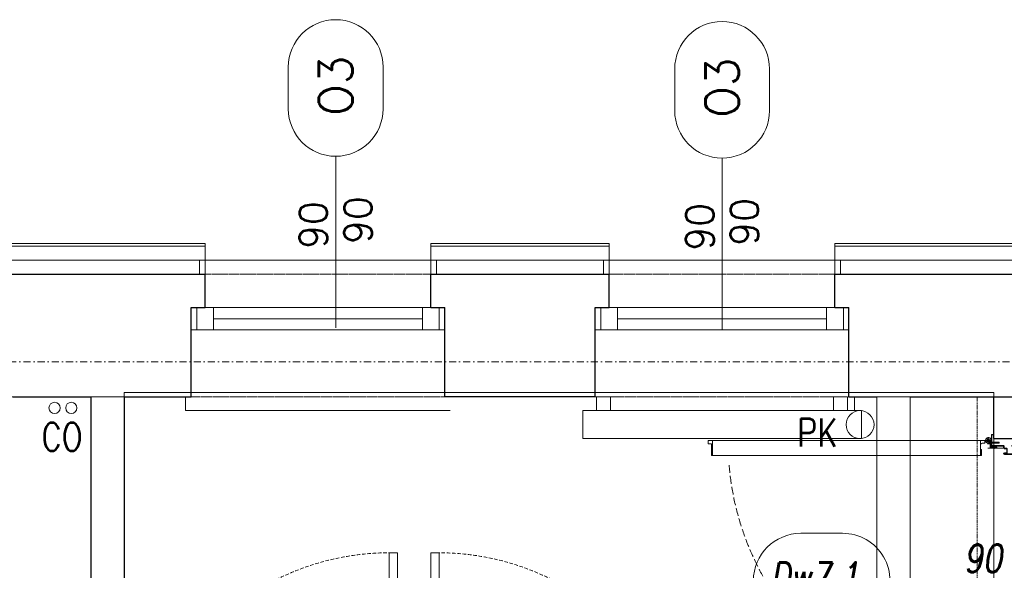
# Model space of a CAD drawing. Header units: millimetres. Extents: x -1893473 to 1546619, y -568027 to 942944.
# Tile 110 of 256: x 151522 to 155054, y -462487 to -460511. Entities that reach past the tile are written whole.
import ezdxf
from ezdxf.enums import TextEntityAlignment as Align

# ---------------------------------------------------------------- set-up
doc = ezdxf.new("R2010")
doc.units = ezdxf.units.MM
doc.header["$LTSCALE"] = 0.2
for name, pattern in [('CENTER', [0.6, 0.375, -0.075, 0.075, -0.075]), ('DASHDOT', [25.4, 12.7, -6.35, 0, -6.35]), ('HIDDEN', [9.525, 6.35, -3.175]), ('Hidden Line', [391.222223, 282.222223, -109]), ('HIDDEN2', [4.7625, 3.175, -1.5875])]:
    doc.linetypes.add(name, pattern=pattern)
doc.layers.get('0').update_dxf_attribs({"lineweight": 0})
for name, color, linetype, lineweight in [('!! 0_ Istn-okna', 6, 'Continuous', 13), ('!! 0_ Istn-sciany', 7, 'Continuous', 30), ('!! 0_ Istn-widok', 1, 'Continuous', 15), ('!! 0_Istn-armatura', 6, 'Continuous', 9), ('!! 0_Istn-cienka', 4, 'Continuous', 9), ('!! 0_Opis_okna', 8, 'Continuous', 15), ('!! 0_Opis_pom', 9, 'Continuous', 13), ('!! 0_Osie', 1, 'DASHDOT', 13), ('!! 1_ tynk zewn  - nowy', 21, 'Continuous', 20), ('!! 1_OPIS POM NOWE', 140, 'Continuous', 5), ('!! 2_ remont Ocieplenie', 4, 'ZIGZAG', 5), ('!! 2_Drzwi - nowe remont', 33, 'Continuous', 9), ('!! 2_drzwi opis', 151, 'Continuous', 9), ('!! 2_proj ściany remont', 63, 'Continuous', 30), ('!! wymiary osi', 250, 'Continuous', 9), ('P-Opis nadproża', 150, 'Continuous', 9), ('P-Osie', 1, 'DASHDOT', 18)]:
    doc.layers.add(name, color=color, linetype=linetype, lineweight=lineweight)
doc.layers.add('!! 0_Istn-grzejniki', color=7, linetype='Continuous', lineweight=0, plot=False)
doc.layers.add('Powierzchnia', color=140, linetype='Continuous', lineweight=5, plot=False)
doc.layers.add('!! 2_WYBURZENIA DO REMONTU', color=7, linetype='Continuous', lineweight=0, true_color=0x4d4d4d, plot=False)
doc.styles.add('50', font='ROMANS.shx', dxfattribs={"width": 0.8, "height": 10})
doc.styles.add('ARCHETYP', font='romans.shx', dxfattribs={"height": 15})
doc.styles.add('ARIAL', font='tahoma.ttf')
doc.styles.add('TXT', font='simplex.shx')
doc.linetypes.add('ZIGZAG', pattern='A,0.00254,-5.08,[131,ltypeshp.shx,S=5.08,R=0,X=-5.08,Y=0],-10.16,[131,ltypeshp.shx,S=5.08,R=180,X=5.08,Y=0],-5.08', length=20.32254)
doc.dimstyles.new('DIM50', dxfattribs={"dimscale": 5, "dimtxt": 2.5, "dimasz": 1.5, "dimexe": 0, "dimexo": 0, "dimgap": 0.5, "dimtad": 1, "dimdec": 4, "dimrnd": 0.5, "dimdsep": 46, "dimtxsty": 'TXT', "dimblk1": 'TICK1', "dimblk2": 'TICK1', "dimsah": 1, "dimcen": 0, "dimse1": 1, "dimse2": 1, "dimclrd": 1, "dimclre": 7, "dimclrt": 9, "dimadec": 0, "dimazin": 0, "dimtfac": 1, "dimtdec": 4, "dimtmove": 2, "dimatfit": 3, "dimldrblk": 'TICK1', "dimfxl": 1, "dimtolj": 1, "dimarcsym": 0})

# ---------------------------------------------------------------- blocks, each defined once
blk = doc.blocks.new('zaw-dr-90-p')
at = {"color": 2, "linetype": 'CENTER', "ltscale": 0.2}
for p, q in [((12, 0), (-12, 0)), ((0, 12), (0, -12)), ((24.5, 24), (31, 24)), ((24.5, 19), (31, 19))]:
    blk.add_line(p, q, dxfattribs=at)
at = {"ltscale": 0.2}
for p, q in [((10, 12), (6.5, 12)), ((10, 0), (10, 6.5))]:
    blk.add_line(p, q, dxfattribs=at)
blk.add_lwpolyline([(10, 10), (10, 39), (6.5, 39), (6.5, 10)], dxfattribs=at)
blk.add_lwpolyline([(0, 6.5), (23.5, 6.5, 0.414214), (28, 11), (28, 31), (24.5, 31), (24.5, 11, -0.414214), (23.5, 10), (0, 10, 4.561698), (7.6, 6.5), (4.9, 4.2)], format="xyb", dxfattribs=at)
blk.add_lwpolyline([(-0.2, -0.2), (-2.5, -0.2), (-2.5, 0.2), (-0.2, 0.2), (-0.2, 2.5), (0.2, 2.5), (0.2, 0.2), (2.8, 0.2), (2.8, -0.2), (0.2, -0.2), (0.2, -2.8), (-0.2, -2.8)], close=True)
blk.add_circle((0, 0), 6.5, dxfattribs=at)
blk = doc.blocks.new('drzwi 90- sc 12')
for p, q in [((-13616.12, 20410.26), (-13616.12, 20411.46)), ((-13616.12, 20411.46), (-13615.02, 20411.46)), ((-13614.92, 20411.36), (-13614.92, 20313.77)), ((-13620.32, 20410.16), (-13620.32, 20313.77)), ((-13614.92, 20409.86), (-13620.32, 20409.86)), ((-13616.12, 20410.26), (-13620.22, 20410.26)), ((-13616.12, 20410.26), (-13620, 20410.26)), ((-13618.17, 20410.26), (-13616.22, 20410.26)), ((-13618.17, 20410.26), (-13616.22, 20410.26)), ((-13620.32, 20313.47), (-13620.32, 20317.97)), ((-13614.92, 20312.27), (-13614.92, 20317.97)), ((-13614.92, 20313.77), (-13620.32, 20313.77)), ((-13618.22, 20313.37), (-13620.22, 20313.37)), ((-13618.22, 20313.67), (-13618.22, 20313.37)), ((-13618.22, 20313.67), (-13616.42, 20313.67)), ((-13615.92, 20313.17), (-13615.92, 20312.17)), ((-13615.92, 20312.17), (-13615.02, 20312.17)), ((-13715.57, 20308.32), (-13715.57, 20308.56)), ((-13715.57, 20307.69), (-13715.57, 20308.56)), ((-13715.57, 20307.82), (-13715.57, 20308.56)), ((-13617.77, 20311.12), (-13617.77, 20305.72)), ((-13617.77, 20311.12), (-13617.77, 20305.72)), ((-13616.17, 20309.92), (-13617.37, 20309.92)), ((-13616.17, 20309.92), (-13616.17, 20311.02)), ((-13715.57, 20307.72), (-13715.37, 20307.72)), ((-13715.77, 20301.96), (-13716.27, 20301.96)), ((-13616.77, 20301.96), (-13616.27, 20301.96))]:
    blk.add_line(p, q)
for points in [[(-13665.27, 20284.96), (-13665.27, 20325.83)], [(-13615.57, 20309.64), (-13615.32, 20309.64), (-13615.32, 20309.82), (-13616.32, 20309.82), (-13616.32, 20309.64), (-13615.92, 20309.64)]]:
    blk.add_lwpolyline(points)
at = {"lineweight": 30}
for points in [[(-13716.27, 20308.92), (-13721.27, 20308.92)], [(-13716.27, 20308.92), (-13716.27, 20296.92)], [(-13614.27, 20308.92), (-13609.27, 20308.92)], [(-13614.27, 20308.92), (-13614.27, 20296.92)]]:
    blk.add_lwpolyline(points, dxfattribs=at)
at = {"ltscale": 0.2}
for points in [[(-13715.57, 20307.51), (-13715.57, 20309.48, 0.414214), (-13715.91, 20309.82), (-13719.43, 20309.82, 0.414214), (-13719.77, 20309.48), (-13719.77, 20308.92), (-13719.59, 20308.92), (-13719.59, 20309.48, -0.414214), (-13719.43, 20309.64), (-13716.97, 20309.64)], [(-13716.97, 20309.64), (-13715.91, 20309.64, -0.414214), (-13715.75, 20309.48), (-13715.75, 20307.51)], [(-13615.92, 20309.64), (-13616.63, 20309.64, 0.414214), (-13616.79, 20309.48), (-13616.79, 20305.58, -0.414214), (-13617.13, 20305.24), (-13617.58, 20305.24, 0.414214), (-13617.74, 20305.08), (-13617.74, 20304.48, -0.414214), (-13618.08, 20304.14), (-13619.26, 20304.14, -0.414214), (-13619.6, 20304.48), (-13619.6, 20305.15, 1), (-13619.79, 20305.15), (-13619.79, 20301.96, 0.414214), (-13619.63, 20301.8), (-13617.11, 20301.8, 0.414214), (-13616.95, 20301.96), (-13616.95, 20302.52), (-13616.77, 20302.52), (-13616.77, 20301.96, -0.414214), (-13617.11, 20301.62), (-13619.63, 20301.62, -0.414214), (-13619.97, 20301.96), (-13619.97, 20305.15, -1), (-13619.42, 20305.15), (-13619.42, 20304.48, 0.414214), (-13619.26, 20304.32), (-13618.08, 20304.32, 0.414214), (-13617.92, 20304.48), (-13617.92, 20305.08, -0.414214), (-13617.58, 20305.42), (-13617.13, 20305.42, 0.414214), (-13616.97, 20305.58), (-13616.97, 20309.48, -0.414214), (-13616.63, 20309.82), (-13613.11, 20309.82, -0.414214), (-13612.77, 20309.48), (-13612.77, 20308.92), (-13612.95, 20308.92), (-13612.95, 20309.48, 0.414214), (-13613.11, 20309.64), (-13615.57, 20309.64)], [(-13715.75, 20307.76), (-13715.75, 20305.58, 0.414214), (-13715.41, 20305.24), (-13714.96, 20305.24, -0.414214), (-13714.8, 20305.08), (-13714.8, 20304.48, 0.414214), (-13714.46, 20304.14), (-13713.28, 20304.14, 0.414214), (-13712.94, 20304.48), (-13712.94, 20305.15, -1), (-13712.75, 20305.15), (-13712.75, 20301.96, -0.414214), (-13712.91, 20301.8), (-13715.43, 20301.8, -0.414214), (-13715.59, 20301.96), (-13715.59, 20302.52), (-13715.77, 20302.52), (-13715.77, 20301.96, 0.414214), (-13715.43, 20301.62), (-13712.91, 20301.62, 0.414214), (-13712.57, 20301.96), (-13712.57, 20305.15, 1), (-13713.12, 20305.15), (-13713.12, 20304.48, -0.414214), (-13713.28, 20304.32), (-13714.46, 20304.32, -0.414214), (-13714.62, 20304.48), (-13714.62, 20305.08, 0.414214), (-13714.96, 20305.42), (-13715.41, 20305.42, -0.414214), (-13715.57, 20305.58), (-13715.57, 20307.64)]]:
    blk.add_lwpolyline(points, format="xyb", dxfattribs=at)
blk.add_lwpolyline([(-13616.79, 20308.82), (-13616.97, 20308.82), (-13616.97, 20307.42), (-13616.79, 20307.42)], close=True)
for centre, radius, start, end in [((-13615.02, 20411.36), 0.1, 0, 90), ((-13620.22, 20410.16), 0.1, 90, 180), ((-13620.22, 20313.47), 0.1, 180, 270), ((-13616.42, 20313.17), 0.5, 0, 90), ((-13615.02, 20312.27), 0.1, 270, 0), ((-13616.27, 20311.02), 0.1, 0, 90)]:
    blk.add_arc(centre, radius, start, end)
at = {"linetype": 'Hidden Line', "lineweight": 9, "ltscale": 0.05}
blk.add_arc((-13615.5, 20305.14), 99.12, 94.8005, 177.6944, dxfattribs=at)
at = {"xscale": 0.09999999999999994, "yscale": 0.09999999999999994, "zscale": 0.09999999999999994, "rotation": 180.0000000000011}
blk.add_blockref('zaw-dr-90-p', (-13614.92, 20310.92), dxfattribs=at)
blk = doc.blocks.new('1_ok-opis')
blk.add_line((0, 111.61), (0, 50))
for points in [[(-17, 128.61), (-17, 143.61)], [(17, 128.61), (17, 143.61)]]:
    blk.add_lwpolyline(points)
for centre, start, end in [((0, 143.61), 0, 180), ((0, 128.61), 180, 0)]:
    blk.add_arc(centre, 17, start, end)
at = {"style": 'ARCHETYP'}
for tag, height, rotation, p in [('NR', 12, 90, (0, 136.9)), ('NR', 12, 270, (0, 136.9)), ('SZEROKOŚĆ', 10, 90, (-8, 78.29)), ('SZEROKOŚĆ', 10, 270, (8, 78.29)), ('WYSOKOŚĆ', 10, 270, (-8, 78.29)), ('WYSOKOŚĆ', 10, 90, (8, 78.29))]:
    blk.add_attdef(tag, text='', height=height, rotation=rotation, dxfattribs=at).set_placement(p, align=Align.MIDDLE)
blk = doc.blocks.new('drzwi giszet')
blk.add_lwpolyline([(68617.39, -194499.27), (68617.39, -194409.27), (68620.39, -194409.27), (68620.39, -194499.27)], close=True)
blk.add_lwpolyline([(68572.43, -194476.09), (68572.43, -194526.09)])
at = {"linetype": 'HIDDEN'}
blk.add_arc((68617.39, -194499.27), 90, 88.0898, 180, dxfattribs=at)
blk = doc.blocks.new('BLOK OSI')
at = {"layer": 'P-Osie'}
blk.add_lwpolyline([(48639.33, -194402.09), (55424.28, -194402.09)], dxfattribs=at)
blk = doc.blocks.new('TICK1')
at = {"color": 2}
blk.add_line((-1, -1), (1, 1), dxfattribs=at)
at = {"color": 0}
for p, q in [((0, 0), (-1, 0)), ((0, -1.4), (0, 1.4))]:
    blk.add_line(p, q, dxfattribs=at)
blk = doc.blocks.new('*D1069')
at = {"layer": '!! wymiary osi', "color": 1, "lineweight": -2, "transparency": 16777216}
blk.add_line((277197.2, -461900.1), (280002.2, -461900.1), dxfattribs=at)
at = {"layer": 'DEFPOINTS', "color": 0, "transparency": 16777216}
for p in [(280009.7, -461900.1), (277189.7, -467763.7), (280009.7, -467763.7)]:
    blk.add_point(p, dxfattribs=at)
at = {"layer": '!! wymiary osi', "color": 1, "lineweight": -2, "transparency": 16777216, "xscale": 7.5, "yscale": 7.5, "zscale": 7.5, "rotation": 180}
blk.add_blockref('TICK1', (277189.7, -461900.1), dxfattribs=at)
at = {"layer": '!! wymiary osi', "color": 1, "lineweight": -2, "transparency": 16777216, "xscale": 7.5, "yscale": 7.5, "zscale": 7.5}
blk.add_blockref('TICK1', (280009.7, -461900.1), dxfattribs=at)
at = {"layer": '!! wymiary osi', "color": 9, "transparency": 16777216, "insert": (278599.7, -461891.3), "char_height": 12.5, "attachment_point": 5, "style": 'TXT'}
blk.add_mtext('\\A1;2820', dxfattribs=at)
blk = doc.blocks.new('*D1070')
at = {"layer": '!! wymiary osi', "color": 1, "lineweight": -2, "transparency": 16777216}
blk.add_line((280017.2, -461900.1), (280122.2, -461900.1), dxfattribs=at)
at = {"layer": 'DEFPOINTS', "color": 0, "transparency": 16777216}
for p in [(280129.7, -461900.1), (280009.7, -467763.7), (280129.7, -467763.7)]:
    blk.add_point(p, dxfattribs=at)
at = {"layer": '!! wymiary osi', "color": 1, "lineweight": -2, "transparency": 16777216, "xscale": 7.5, "yscale": 7.5, "zscale": 7.5, "rotation": 180}
blk.add_blockref('TICK1', (280009.7, -461900.1), dxfattribs=at)
at = {"layer": '!! wymiary osi', "color": 1, "lineweight": -2, "transparency": 16777216, "xscale": 7.5, "yscale": 7.5, "zscale": 7.5}
blk.add_blockref('TICK1', (280129.7, -461900.1), dxfattribs=at)
at = {"layer": '!! wymiary osi', "color": 9, "transparency": 16777216, "insert": (280069.7, -461891.3), "char_height": 12.5, "attachment_point": 5, "style": 'TXT'}
blk.add_mtext('\\A1;120', dxfattribs=at)
blk = doc.blocks.new('*D1071')
at = {"layer": '!! wymiary osi', "color": 1, "lineweight": -2, "transparency": 16777216}
blk.add_line((280137.2, -461900.1), (283242.2, -461900.1), dxfattribs=at)
at = {"layer": 'DEFPOINTS', "color": 0, "transparency": 16777216}
for p in [(283249.7, -461900.1), (280129.7, -467763.7), (283249.7, -467763.7)]:
    blk.add_point(p, dxfattribs=at)
at = {"layer": '!! wymiary osi', "color": 1, "lineweight": -2, "transparency": 16777216, "xscale": 7.5, "yscale": 7.5, "zscale": 7.5, "rotation": 180}
blk.add_blockref('TICK1', (280129.7, -461900.1), dxfattribs=at)
at = {"layer": '!! wymiary osi', "color": 1, "lineweight": -2, "transparency": 16777216, "xscale": 7.5, "yscale": 7.5, "zscale": 7.5}
blk.add_blockref('TICK1', (283249.7, -461900.1), dxfattribs=at)
at = {"layer": '!! wymiary osi', "color": 9, "transparency": 16777216, "insert": (281689.7, -461891.3), "char_height": 12.5, "attachment_point": 5, "style": 'TXT'}
blk.add_mtext('\\A1;3120', dxfattribs=at)
blk = doc.blocks.new('*D1072')
at = {"layer": '!! wymiary osi', "color": 1, "lineweight": -2, "transparency": 16777216}
blk.add_line((283257.2, -461900.1), (283362.2, -461900.1), dxfattribs=at)
at = {"layer": 'DEFPOINTS', "color": 0, "transparency": 16777216}
for p in [(283369.7, -461900.1), (283249.7, -467763.7), (283369.7, -467763.7)]:
    blk.add_point(p, dxfattribs=at)
at = {"layer": '!! wymiary osi', "color": 1, "lineweight": -2, "transparency": 16777216, "xscale": 7.5, "yscale": 7.5, "zscale": 7.5, "rotation": 180}
blk.add_blockref('TICK1', (283249.7, -461900.1), dxfattribs=at)
at = {"layer": '!! wymiary osi', "color": 1, "lineweight": -2, "transparency": 16777216, "xscale": 7.5, "yscale": 7.5, "zscale": 7.5}
blk.add_blockref('TICK1', (283369.7, -461900.1), dxfattribs=at)
at = {"layer": '!! wymiary osi', "color": 9, "transparency": 16777216, "insert": (283309.7, -461891.3), "char_height": 12.5, "attachment_point": 5, "style": 'TXT'}
blk.add_mtext('\\A1;120', dxfattribs=at)
blk = doc.blocks.new('A$C2EB40A8D')
at = {"layer": '!! 0_ Istn-okna'}
for points in [[(-11531.12989, 32857.51397), (-10621.12989, 32857.51397)], [(-10081.12989, 32857.51397), (-9171.12989, 32857.51397)], [(-11451.12989, 32817.51397), (-10701.12989, 32817.51397)], [(-10001.12989, 32817.51397), (-9251.12989, 32817.51397)], [(-11531.12989, 32777.51397), (-10621.12989, 32777.51397)], [(-10081.12989, 32777.51397), (-9171.12989, 32777.51397)]]:
    blk.add_lwpolyline(points, dxfattribs=at)
for points in [[(-11511.12989, 32857.51397), (-11451.12989, 32857.51397), (-11451.12989, 32777.51397), (-11511.12989, 32777.51397)], [(-10701.12989, 32857.51397), (-10641.12989, 32857.51397), (-10641.12989, 32777.51397), (-10701.12989, 32777.51397)], [(-10061.12989, 32857.51397), (-10001.12989, 32857.51397), (-10001.12989, 32777.51397), (-10061.12989, 32777.51397)], [(-9251.12989, 32857.51397), (-9191.12989, 32857.51397), (-9191.12989, 32777.51397), (-9251.12989, 32777.51397)]]:
    blk.add_lwpolyline(points, close=True, dxfattribs=at)
at = {"layer": '!! 0_ Istn-sciany'}
for points in [[(-12221.12989, 32977.51397), (-11481.12989, 32977.51397)], [(-11481.12989, 32857.51397), (-11481.12989, 32977.51397)], [(-10671.12989, 32977.51397), (-10031.12989, 32977.51397)], [(-10671.12989, 32857.51397), (-10671.12989, 32977.51397)], [(-10031.12989, 32857.51397), (-10031.12989, 32977.51397)], [(-9221.12989, 32977.51397), (-8481.12989, 32977.51397)], [(-9221.12989, 32857.51397), (-9221.12989, 32977.51397)], [(-11531.12989, 32857.51397), (-11481.12989, 32857.51397)], [(-11531.12989, 32537.51397), (-11531.12989, 32857.51397)], [(-10671.12989, 32857.51397), (-10621.12989, 32857.51397)], [(-10621.12989, 32537.51397), (-10621.12989, 32857.51397)], [(-10081.12989, 32857.51397), (-10031.12989, 32857.51397)], [(-10081.12989, 32537.51397), (-10081.12989, 32857.51397)], [(-9221.12989, 32857.51397), (-9171.12989, 32857.51397)], [(-9171.12989, 32537.51397), (-9171.12989, 32857.51397)], [(-12171.12989, 32537.51397), (-11891.12989, 32537.51397)], [(-11891.12989, 32537.51397), (-11891.12989, 29657.51397)], [(-11771.12989, 32537.51397), (-11531.12989, 32537.51397)], [(-11771.12989, 32537.51397), (-11771.12989, 29657.51397)], [(-10081.12989, 32537.51397), (-10621.12989, 32537.51397)], [(-9171.12989, 32537.51397), (-9071.12989, 32537.51397)], [(-8951.12989, 32537.51397), (-8531.12989, 32537.51397)]]:
    blk.add_lwpolyline(points, dxfattribs=at)
at = {"layer": '!! 0_ Istn-widok', "linetype": 'HIDDEN', "ltscale": 3}
blk.add_line((-8711.06394, 32537.51397), (-8711.06394, 26787.51397), dxfattribs=at)
at = {"layer": '!! 0_ Istn-widok'}
for points in [[(-10651.12989, 33027.51397), (-11501.12989, 33027.51397)], [(-11501.12989, 32977.51397), (-11501.12989, 33027.51397)], [(-10651.12989, 32977.51397), (-10651.12989, 33027.51397)], [(-9201.12989, 33027.51397), (-10051.12989, 33027.51397)], [(-10051.12989, 32977.51397), (-10051.12989, 33027.51397)], [(-9201.12989, 32977.51397), (-9201.12989, 33027.51397)], [(-11771.12989, 32537.51397), (-11891.12989, 32537.51397)], [(-11551.12989, 32537.51397), (-11551.12989, 32487.51397)], [(-9151.12989, 32537.51397), (-9151.12989, 32487.51397)], [(-8951.12989, 32537.51397), (-9071.12989, 32537.51397)], [(-11551.12989, 32487.51397), (-10601.12989, 32487.51397)], [(-10101.12989, 32487.51397), (-9151.12989, 32487.51397)]]:
    blk.add_lwpolyline(points, dxfattribs=at)
at = {"layer": '!! 0_Istn-armatura'}
for centre, radius in [((-12021.12989, 32497.51397), 20), ((-11961.12989, 32497.51397), 20), ((-9131.12989, 32437.51397), 50)]:
    blk.add_circle(centre, radius, dxfattribs=at)
at = {"layer": '!! 0_Istn-cienka', "linetype": 'HIDDEN', "ltscale": 2}
for points in [[(-10671.12989, 32977.51397), (-11481.12989, 32977.51397)], [(-9221.12989, 32977.51397), (-10031.12989, 32977.51397)], [(-11531.12989, 32537.51397), (-10621.12989, 32537.51397)], [(-10081.12989, 32537.51397), (-9171.12989, 32537.51397)]]:
    blk.add_lwpolyline(points, dxfattribs=at)
at = {"layer": '!! 0_Istn-grzejniki'}
blk.add_lwpolyline([(-9176.12989, 32537.51397), (-9176.12989, 32487.51397), (-9126.12989, 32487.51397), (-9126.12989, 32387.51397), (-10126.12989, 32387.51397), (-10126.12989, 32487.51397), (-10076.12989, 32487.51397), (-10076.12989, 32537.51397), (-10026.12989, 32537.51397), (-10026.12989, 32487.51397), (-9226.12989, 32487.51397), (-9226.12989, 32537.51397)], close=True, dxfattribs=at)
at = {"layer": '!! 1_ tynk zewn  - nowy'}
for points in [[(-12221.12989, 33087.51397), (-11481.12989, 33087.51397)], [(-12221.12989, 33077.51397), (-11481.12989, 33077.51397)], [(-11481.12989, 32977.51397), (-11481.12989, 33087.51397)], [(-10671.12989, 33087.51397), (-10031.12989, 33087.51397)], [(-10671.12989, 32977.51397), (-10671.12989, 33087.51397)], [(-10671.12989, 33077.51397), (-10031.12989, 33077.51397)], [(-10031.12989, 32977.51397), (-10031.12989, 33087.51397)], [(-9221.12989, 33087.51397), (-8481.12989, 33087.51397)], [(-9221.12989, 32977.51397), (-9221.12989, 33087.51397)], [(-9221.12989, 33077.51397), (-8481.12989, 33077.51397)]]:
    blk.add_lwpolyline(points, dxfattribs=at)
at = {"layer": '!! 2_ remont Ocieplenie', "linetype": 'ZIGZAG', "ltscale": 0.75}
for points in [[(-12221.12989, 33027.51397), (-11481.12989, 33027.51397)], [(-10671.12989, 33027.51397), (-10031.12989, 33027.51397)], [(-9221.12989, 33027.51397), (-8481.12989, 33027.51397)]]:
    blk.add_lwpolyline(points, dxfattribs=at)
at = {"layer": '!! 2_proj ściany remont'}
for points in [[(-8651.12989, 32387.51397), (-8651.12989, 32537.51397)], [(-8651.12989, 32387.51397), (-8531.12989, 32387.51397)]]:
    blk.add_lwpolyline(points, dxfattribs=at)
at = {"layer": '!! 2_WYBURZENIA DO REMONTU', "linetype": 'HIDDEN2', "ltscale": 3}
for points in [[(-9071.12989, 32537.51397), (-9071.12989, 30317.51397)], [(-8951.12989, 32537.51397), (-8951.12989, 30257.51397)]]:
    blk.add_lwpolyline(points, dxfattribs=at)
at = {"layer": 'Powierzchnia'}
for points in [[(-14711.12989, 29657.51397), (-11891.12989, 29657.51397), (-11891.12989, 32537.51397), (-14711.12989, 32537.51397)], [(-11771.12989, 29872.91225), (-9741.12989, 29872.91225), (-9741.12989, 30502.91225), (-8651.12989, 30502.91225), (-8651.12989, 32552.91225), (-11771.12989, 32552.91225)]]:
    blk.add_lwpolyline(points, close=True, dxfattribs=at)
at = {"layer": '!! 0_Opis_okna'}
ref = blk.add_blockref('1_ok-opis', (-11012.45496, 32284.11767), dxfattribs=dict(at, xscale=10, yscale=10, zscale=10))
ref.add_attrib('WYSOKOŚĆ', '90', dxfattribs={"layer": '0', "height": 100, "rotation": 90, "style": 'ARCHETYP'}).set_placement((-10932.45496, 33171.32176), align=Align.MIDDLE)
ref.add_attrib('SZEROKOŚĆ', '90', dxfattribs={"layer": '0', "height": 100, "rotation": 90, "style": 'ARCHETYP'}).set_placement((-11092.45496, 33153.58722), align=Align.MIDDLE)
ref.add_attrib('NR', 'O3', dxfattribs={"layer": '0', "height": 120, "rotation": 90, "style": 'ARCHETYP'}).set_placement((-11012.45496, 33653.13213), align=Align.MIDDLE)
ref = blk.add_blockref('1_ok-opis', (-9626.12989, 32277.51397), dxfattribs=dict(at, xscale=10, yscale=10, zscale=10))
ref.add_attrib('WYSOKOŚĆ', '90', dxfattribs={"layer": '0', "height": 100, "rotation": 90, "style": 'ARCHETYP'}).set_placement((-9546.12989, 33164.71806), align=Align.MIDDLE)
ref.add_attrib('SZEROKOŚĆ', '90', dxfattribs={"layer": '0', "height": 100, "rotation": 90, "style": 'ARCHETYP'}).set_placement((-9706.12989, 33146.98351), align=Align.MIDDLE)
ref.add_attrib('NR', 'O3', dxfattribs={"layer": '0', "height": 120, "rotation": 90, "style": 'ARCHETYP'}).set_placement((-9626.12989, 33646.52842), align=Align.MIDDLE)
at = {"layer": '!! 0_Osie', "xscale": 10, "yscale": 10, "zscale": 10}
blk.add_blockref('BLOK OSI', (-516748.24414, 1976683.397), dxfattribs=at)
at = {"layer": '!! 2_Drzwi - nowe remont', "xscale": 10, "yscale": 10, "zscale": 10, "rotation": 90.00000000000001}
blk.add_blockref('drzwi 90- sc 12', (194438.11351, 168530.21101), dxfattribs=at)
at = {"layer": '!! 2_Drzwi - nowe remont', "yscale": 10, "zscale": 10}
for p, xscale in [((-696995.02627, 1976070.16873), 10), ((675532.76649, 1976070.16873), -10)]:
    blk.add_blockref('drzwi giszet', p, dxfattribs=dict(at, xscale=xscale))
at = {"layer": '!! 2_drzwi opis'}
ref = blk.add_blockref('1_ok-opis', (-7907.65477, 31877.51442), dxfattribs=dict(at, xscale=10, yscale=10, zscale=10, rotation=90.0000036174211))
ref.add_attrib('WYSOKOŚĆ', '90', dxfattribs={"layer": '0', "height": 100, "rotation": 0.00000362, "style": '50', "oblique": 10, "width": 0.8}).set_placement((-8690.56331, 31957.51437), align=Align.MIDDLE)
ref.add_attrib('SZEROKOŚĆ', '205', dxfattribs={"layer": '0', "height": 100, "rotation": 0.00000362, "style": '50', "oblique": 10, "width": 0.8}).set_placement((-8690.5633, 31797.51437), align=Align.MIDDLE)
ref.add_attrib('NR', 'Dw7,1', dxfattribs={"layer": '0', "height": 100, "rotation": 0.00000362, "style": '50', "oblique": 10, "width": 0.8}).set_placement((-9293.44079, 31877.51434), align=Align.MIDDLE)
at = {"layer": '!! 0_Istn-armatura', "style": 'ARCHETYP', "width": 0.8}
for s, p in [('CO', (-12067.87998, 32343.31381)), ('PK', (-9356.93491, 32359.08927))]:
    blk.add_text(s, height=100, rotation=0.00000004, dxfattribs=at).set_placement(p)
at = {"layer": '!! 0_Opis_pom', "ltscale": 0.7, "style": 'ARIAL'}
for tag, p in [('B1,21', (-891.77727, 31796.97458)), ('A1,16', (-13651.31084, 31587.95236)), ('B1/17', (-9701.43347, 31565.05244)), ('B1,19', (-5798.61305, 31587.22944)), ('1,23', (10805.41388, 31565.05244)), ('1,22', (4526.58954, 31507.65132)), ('A1,1', (-16866.13618, 31459.3792)), ('B1,18', (-7791.62894, 31330.08444)), ('B1,20', (-2961.4347, 31167.05787)), ('A1,6', (-19287.17717, 30923.71998)), ('B1,1', (14135.63445, 30913.92963)), ('B1,3', (17346.74696, 30023.81022)), ('B1,4', (29817.71501, 29157.67457)), ('A1,5', (-23454.5385, 28820.77901)), ('A1,2', (-17502.57721, 28602.57524)), ('B1,2D', (2616.16402, 28559.52261)), ('A1,15', (-13651.31084, 28261.46046)), ('B1,4', (29883.58177, 28158.35876)), ('B1,2B', (18801.54781, 27650.12382)), ('B1,2A', (13086.7373, 27376.04393)), ('A1,3', (-16846.27912, 25980.40356)), ('B1,8', (9089.53994, 25356.27639)), ('B1,6', (31915.87888, 23754.79829)), ('A1,4', (-24010.17576, 23559.17399)), ('B1,14', (-11621.32288, 23261.44183)), ('B1,13', (-3080.55208, 22924.09997)), ('B1,10', (3982.60923, 22874.21277)), ('B1,5', (29245.49088, 22896.69268)), ('B1,9', (5634.43488, 22623.92098)), ('B1,2C', (13327.26639, 22378.5328)), ('B1,7', (16398.41175, 22348.28836)), ('B1,11', (5553.20442, 20939.83877)), ('B1,12', (3693.27174, 20628.72148)), ('C1,3', (5969.08376, 16336.01084)), ('C1,2', (11955.93711, 11671.55655)), ('C1,1', (15659.17205, 11415.94196)), ('C1,4', (5140.00888, 9205.5831)), ('C1,5', (5680.4486, 6154.54995)), ('C1,10', (16327.05085, 6080.66085)), ('C1,9', (16526.57171, 3173.45283)), ('C1,6', (6367.37903, 2771.84181)), ('D0,18', (-1981.87701, -110.73158)), ('D0,7', (-13531.42299, -1159.67649)), ('C1,7', (7275.77161, -1303.00991)), ('D0,17', (2064.87671, -1345.69113)), ('D0,3', (-9324.21674, -1442.63631)), ('D0,6', (-17529.61851, -1957.37463)), ('D0,10', (-21369.4432, -2140.60378)), ('D,09', (-12990.08379, -2746.32902)), ('D0,2', (-5516.19514, -3101.87722)), ('D0,16', (2266.73061, -3284.15369)), ('D0,8', (-14357.79539, -3567.69719)), ('D0,5', (-10461.54478, -3629.26575)), ('D0,4', (-8396.53404, -4353.7937)), ('D0,15', (1974.41895, -5205.84774)), ('D0,1', (-5633.49598, -5662.48534)), ('D0,11', (-23334.09291, -6045.78706)), ('D0,12', (-22436.85763, -9302.9678)), ('D0,13', (-22436.85763, -11581.16526)), ('D0,14', (-13645.94445, -11884.57769))]:
    blk.add_attdef(tag, text='', height=119.68, dxfattribs=at).set_placement(p, align=Align.MIDDLE_CENTER)
at = {"layer": '!! 1_OPIS POM NOWE', "style": 'ARIAL'}
for tag, p in [('C1.7A', (7769.3756, 685.765)), ('C1.7C', (7655.80151, -2045.04756)), ('C1.8B', (10935.93068, -2107.41983)), ('C1.8A', (13897.39715, -2120.69016)), ('C1.7B', (8274.43201, -3270.18959)), ('E1.2', (16701.02923, -5331.07351)), ('E1.5E', (21974.23379, -5463.99012)), ('E1.5D', (24989.27391, -5785.36474)), ('E1.1', (8357.81567, -5851.01076)), ('E1.5C', (25222.53959, -6394.64172)), ('E1.5B', (27694.70831, -7009.86571)), ('E1.6', (5279.46063, -8141.28746)), ('E1.5A', (25547.9555, -8495.18994)), ('E1.5G', (23977.19473, -9792.46695)), ('E1.5F', (22414.7084, -9822.66389)), ('E1,4', (13935.69867, -10458.20073)), ('E1.5L', (28030.8296, -11267.7725)), ('E1.3', (5639.18862, -11994.01941)), ('E1.5H', (23988.49716, -12231.38049)), ('E1.5K', (27714.73934, -12977.98364)), ('E1.5I', (22290.68736, -13989.9049)), ('E1.5J', (27095.71534, -16088.17469))]:
    blk.add_attdef(tag, text='', height=119.68, dxfattribs=at).set_placement(p, align=Align.MIDDLE_CENTER)
at = {"layer": '!! wymiary osi'}
for base, p1, p2, picture, middle in [((-11891.12989, 38401.19929), (-14711.12989, 32537.51397), (-11891.12989, 32537.51397), '*D1069', (-13301.12989, 38409.94929)), ((-11771.12989, 38401.19929), (-11891.12989, 32537.51397), (-11771.12989, 32537.51397), '*D1070', (-11831.12989, 38409.94929)), ((-8651.12989, 38401.19929), (-11771.12989, 32537.51397), (-8651.12989, 32537.51397), '*D1071', (-10211.12989, 38409.94929)), ((-8531.12989, 38401.19929), (-8651.12989, 32537.51397), (-8531.12989, 32537.51397), '*D1072', (-8591.12989, 38409.94929))]:
    dim = blk.add_linear_dim(base=base, p1=p1, p2=p2, dimstyle='DIM50', dxfattribs=at)
    dim.commit()
    dim.dimension.update_dxf_attribs({"geometry": picture, "text_midpoint": middle, "insert": (-291900.79406, 500301.26018)})

msp = doc.modelspace()

# ---------------------------------------------------------------- block references
at = {"layer": 'P-Opis nadproża', "color": 4}
msp.add_blockref('A$C2EB40A8D', (163667.94092, -494401.63474), dxfattribs=at)

doc.saveas('drawing.dxf')
